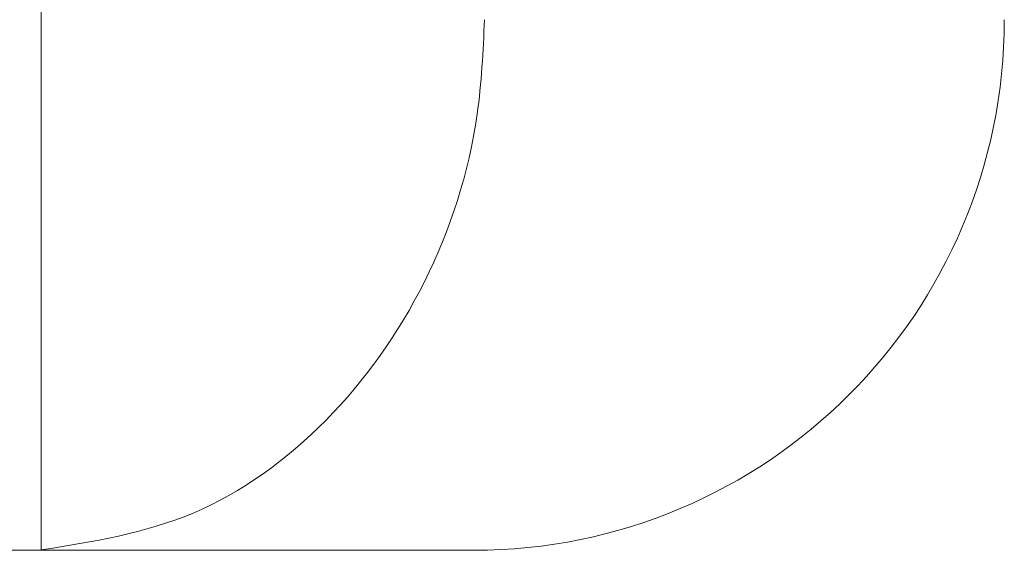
# Model space of a CAD drawing. Header units: inches. Extents: x -4 to 22.9, y -7.2 to 15.7.
# Tile 123 of 127: x 21.836 to 22.183, y 3.191 to 3.378. Entities that reach past the tile are written whole.
import ezdxf

# ---------------------------------------------------------------- set-up
doc = ezdxf.new("R2010")
doc.units = ezdxf.units.IN
doc.header["$MEASUREMENT"] = 0

msp = doc.modelspace()

# ---------------------------------------------------------------- linework, layer by layer
at = {"color": 7, "linetype": 'Continuous', "lineweight": 15}
for p, q in [((21.84334, 3.44092), (21.84334, 3.19106)), ((21.67107, 3.19092), (21.83695, 3.19092)), ((21.83695, 3.19092), (21.84334, 3.19106)), ((21.99579, 3.19092), (21.83695, 3.19092))]:
    msp.add_line(p, q, dxfattribs=at)
msp.add_arc((21.99579, 3.37792), 0.187, 270, 0, dxfattribs=at)
msp.add_open_spline([(21.84334, 3.19106), (21.86159, 3.19395), (21.89809, 3.19974), (21.9458, 3.23432), (21.98094, 3.28362), (21.9976, 3.33466), (21.9991, 3.36677), (21.99962, 3.37792)], degree=3, knots=[0, 0, 0, 0, 0.221192, 0.442436, 0.66314, 0.882991, 1, 1, 1, 1], dxfattribs=at)

doc.saveas('drawing.dxf')
